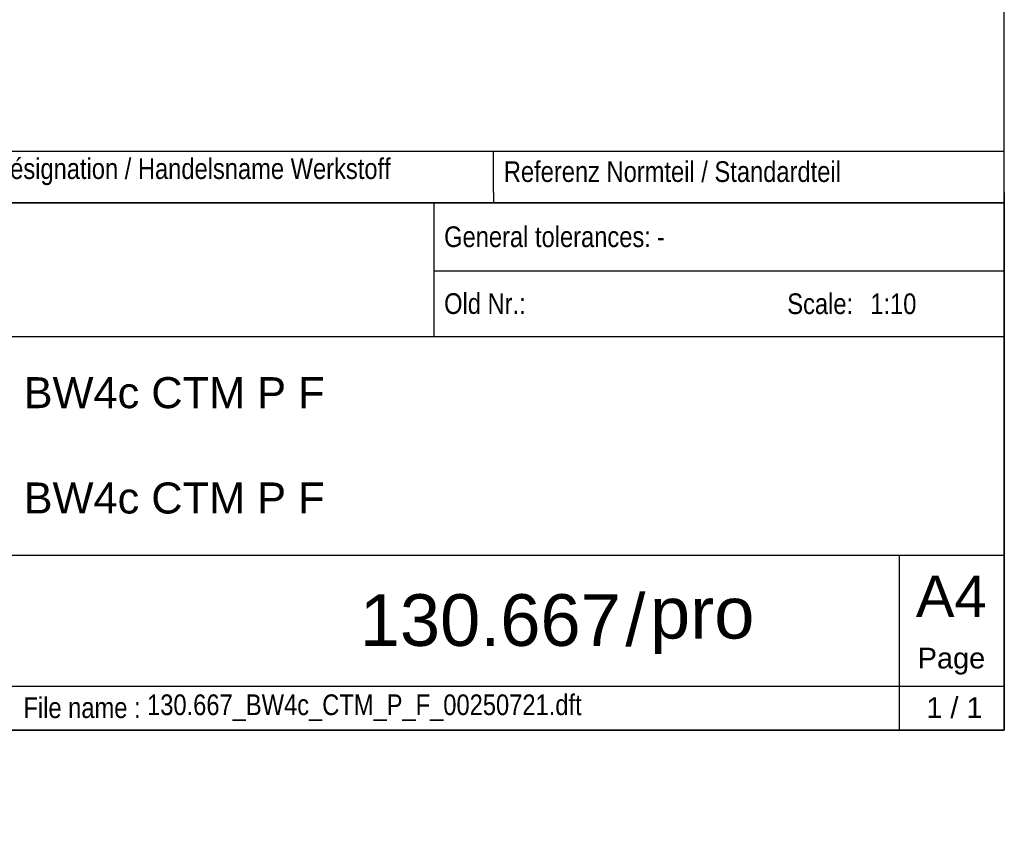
# Model space of a CAD drawing. Header units: millimetres. Extents: x 0 to 287, y 0 to 200.
# Tile 22 of 49: x 192 to 287, y 0 to 79. Entities that reach past the tile are written whole.
import ezdxf
from ezdxf import colors
from ezdxf.entities.mleader import LeaderData, LeaderLine
from ezdxf.math import Vec2, Vec3

# ---------------------------------------------------------------- set-up
doc = ezdxf.new("R2010")
doc.units = ezdxf.units.MM
for name, color, linetype in [('Cartouche', 7, 'Continuous'), ('Défaut', 7, 'Continuous'), ('EBENE_1', 7, 'Continuous'), ('Format', 7, 'Continuous'), ('Marges', 7, 'Continuous')]:
    doc.layers.add(name, color=color, linetype=linetype)

# ---------------------------------------------------------------- blocks, each defined once
blk = doc.blocks.new('_DOT')
at = {"color": 0, "linetype": 'ByBlock', "lineweight": -2}
blk.add_line((-0.5, 0), (-1, 0), dxfattribs=at)
at = {"color": 0, "linetype": 'ByBlock', "const_width": 0.5}
blk.add_lwpolyline([(-0.25, 0, 1), (0.25, 0, 1)], format="xyb", close=True, dxfattribs=at)

msp = doc.modelspace()

# ---------------------------------------------------------------- linework, layer by layer
at = {"layer": 'Cartouche', "color": 7, "linetype": 'Continuous'}
for p, q in [((287.0057, 60.9923), (97.0057, 60.9923)), ((231.8277, 60.9922), (231.8277, 48.07)), ((231.8277, 54.4022), (287.0056, 54.4022)), ((153.4656, 48.07), (287.0056, 48.07)), ((150.4656, 26.92), (287.0056, 26.92)), ((276.8457, 26.92), (276.8455, 10)), ((174.3656, 14.23), (287.0056, 14.23))]:
    msp.add_line(p, q, dxfattribs=at)
at = {"layer": 'Défaut', "color": 7, "linetype": 'Continuous'}
for p, q in [((97.0056, 65.9923), (287.0056, 65.9923)), ((237.6056, 61.9923), (237.6056, 65.9923)), ((287.0056, 61.9923), (287.0056, 65.9923)), ((237.6056, 61.9923), (237.6056, 60.9923)), ((287.0056, 61.9923), (287.0056, 60.9923)), ((97.0056, 60.9923), (287.0056, 60.9923)), ((97.0056, 60.9923), (287.0056, 60.9923)), ((287.0056, 60.9922), (287.0056, 9.9915)), ((97.0056, 9.9915), (287.0056, 9.9915))]:
    msp.add_line(p, q, dxfattribs=at)
at = {"layer": 'EBENE_1', "color": 7, "linetype": 'Continuous'}
for p, q in [((97.0056, 65.9923), (287.0056, 65.9923)), ((237.6056, 65.9923), (237.6056, 65.9923)), ((287.0056, 65.9923), (287.0056, 65.9923))]:
    msp.add_line(p, q, dxfattribs=at)
at = {"layer": 'Marges', "color": 7, "linetype": 'Continuous'}
for p, q in [((287, 10), (287, 200)), ((10, 10), (287, 10))]:
    msp.add_line(p, q, dxfattribs=at)

# ---------------------------------------------------------------- texts
at = {"layer": 'Cartouche', "char_height": 2}
for s, insert, width, attachment_point in [('{\\fArial Narrow|b0||i0||c0|p34;\\C7;\\H2.;\\W1.;General tolerances:}', (232.8277, 57.6935), 29.58847, 4), ('{\\fArial Narrow|b0||i0||c0|p34;\\C7;\\H2.;\\W1.;-}', (253.4082, 57.6969), 32.774717, 4), ('{\\fArial Narrow|b0||i0||c0|p34;\\C7;\\H2.;\\W1.;Old Nr.:}', (232.8277, 51.2269), 13.043037, 4), ('{\\fArial Narrow|b0||i0||c0|p34;\\C7;\\H2.;\\W1.;Scale:}', (266.0177, 51.2128), 9.626832, 4), ('{\\fArial|b0||i0||c0|p34;\\C7;\\H2.;\\W1.;Page}', (281.8945, 16.6481), 9.662494, 5), ('{\\fArial Narrow|b0||i0||c0|p34;\\C7;\\H2.;\\W1.;130.667_BW4c_CTM_P_F_00250721.dft}', (204.1007, 12.1448), 71.671298, 4), ('{\\fArial Narrow|b0||i0||c0|p34;\\C7;\\H2.;\\W1.;File name :}', (192.1425, 12.1368), 19.97745, 4)]:
    msp.add_mtext(s, dxfattribs=dict(at, insert=insert, width=width, attachment_point=attachment_point))
at = {"layer": 'Défaut'}
for s, insert, char_height, width, attachment_point in [('{\\fArial Narrow|b0||i0||c0|p34;\\C7;\\H2.;\\W1.;Désignation / Handelsname Werkstoff}', (189.2056, 63.9923), 2, 47.4, 4), ('{\\fArial Narrow|b0||i0||c0|p34;\\C7;\\H2.;\\W1.;Referenz Normteil / Standardteil}', (238.6056, 63.9923), 2, 47.4, 4), ('{\\fArial Narrow|b0||i0||c0|p34;\\C7;\\H2.;\\W1.;1:10}', (274.0424, 51.208), 2, 11.732802, 4), ('{\\fArial|b0||i0||c0|p34;\\C7;\\H3.;\\W1.;BW4c CTM P F}', (192.1684, 42.6027), 3, 93.809481, 4), ('{\\fArial|b0||i0||c0|p34;\\C7;\\H3.;\\W1.;BW4c CTM P F}', (192.1684, 32.4144), 3, 93.809481, 4), ('{\\fArial|b0||i0||c0|p34;\\C7;\\H5.;\\W1.;130.667}', (249.9159, 20.5922), 5, 57.728847, 6), ('{\\fArial|b0||i0||c0|p34;\\C7;\\H5.;\\W1.;/}', (251.3214, 20.5914), 5, 2.696999, 5), ('{\\fArial|b0||i0||c0|p34;\\C7;\\H5.;\\W1.;pro}', (252.742, 20.5871), 5, 21.11407, 4)]:
    msp.add_mtext(s, dxfattribs=dict(at, insert=insert, char_height=char_height, width=width, attachment_point=attachment_point))
at = {"layer": 'Format', "insert": (281.8756, 22.938), "char_height": 4, "width": 9.790145, "attachment_point": 5}
msp.add_mtext('{\\fArial|b0||i0||c0|p34;\\C7;\\H4.;\\W1.;A4}', dxfattribs=at)

# ---------------------------------------------------------------- leaders
at = {"layer": 'Cartouche', "color": 7, "linetype": 'Continuous'}
ml = msp.add_multileader_mtext('Standard', dxfattribs=at)
ml.set_content('{\\pxsm0.9;\\fArial|b0||i0||c0|p34;\\W1.;1 / 1\\P}', color=256)
ml.set_leader_properties()
ml.set_arrow_properties(name='DOT')
ml.build(insert=Vec2(0, 0))
ml.multileader.update_dxf_attribs({"leader_type": 0, "dogleg_length": 0, "arrow_head_size": 2})
ctx = ml.context
ctx.base_point, ctx.char_height, ctx.arrow_head_size, ctx.landing_gap_size = Vec3(277.8746, 12.1471), 2, 2, 0.7
ctx.text_align_type = 1
notes = []
notes.append((ctx, [(0, (0, 0, 0), (0, 0), (1, 0), 1, [])]))
ctx.mtext.insert, ctx.mtext.alignment = Vec3(282.1826, 13.1641), 2
for ctx, leaders in notes:
    for number, flags, end, landing, length, lines in leaders:
        leader = LeaderData()
        leader.index, (leader.has_last_leader_line, leader.has_dogleg_vector, leader.attachment_direction) = number, flags
        leader.last_leader_point, leader.dogleg_vector, leader.dogleg_length = Vec3(end), Vec3(landing), length
        for number, points, colour, breaks in lines:
            line = LeaderLine()
            line.index, line.vertices, line.color, line.breaks = number, Vec3.list(points), colors.encode_raw_color(colour), breaks
            leader.lines.append(line)
        ctx.leaders.append(leader)

doc.saveas('drawing.dxf')
